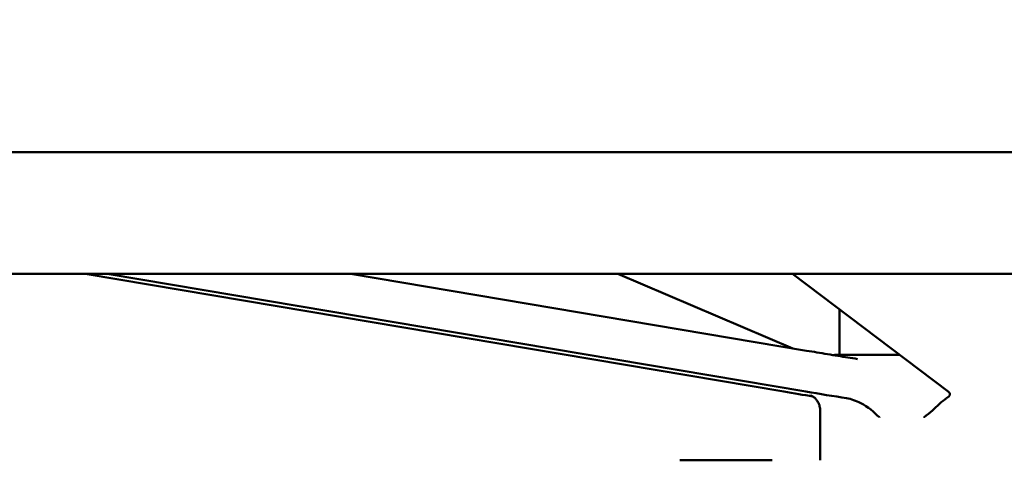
# Model space of a CAD drawing. Header units: millimetres. Extents: x 0 to 1680, y 0 to 1188.
# Tile 21 of 27: x 1155 to 1277, y 912 to 966. Entities that reach past the tile are written whole.
import ezdxf

# ---------------------------------------------------------------- set-up
doc = ezdxf.new("R2010")
doc.units = ezdxf.units.MM
doc.header["$LTSCALE"] = 4
doc.layers.add('Видимый контур (ГОСТ)', color=7, linetype='Continuous', lineweight=50)
doc.layers.add('Размер (ГОСТ)', color=7, linetype='Continuous', lineweight=25)
doc.styles.add('Обычный текст (ГОСТ)', font='GOST Common Italic.ttf')
doc.dimstyles.new('Диаметр (ГОСТ)', dxfattribs={"dimscale": 4, "dimtxt": 3.5, "dimasz": 3.5, "dimexe": 1, "dimexo": 0, "dimgap": 0.5, "dimtad": 1, "dimtxsty": 'Обычный текст (ГОСТ)', "dimblk": 'Filled-1', "dimcen": 0.09, "dimdle": 15, "dimclrd": 256, "dimclre": 256, "dimclrt": 256, "dimazin": 2, "dimtfac": 0.714286, "dimtdec": 3, "dimtmove": 0, "dimatfit": 3, "dimfxl": 1, "dimtolj": 1, "dimlwd": 25, "dimlwe": 25, "dimarcsym": 0})

# ---------------------------------------------------------------- blocks, each defined once
blk = doc.blocks.new('Filled-1')
at = {"color": 0}
for p, q in [((0, 0), (-1, 0.1429)), ((-1, 0.1429), (-1, -0.1429)), ((-1, 0), (0, 0)), ((-1, -0.1429), (0, 0))]:
    blk.add_line(p, q, dxfattribs=at)
at = {"color": 0, "flags": 128}
blk.add_lwpolyline([(-1, -0.1429), (0, 0), (-1, 0.1429), (-1, -0.1429)], dxfattribs=at)
at = {"color": 0}
blk.add_solid([(-1, -0.1429), (0, 0), (-1, 0.1429), (-1, -0.1429)], dxfattribs=at)
blk = doc.blocks.new('*D15')
at = {"layer": 'Defpoints', "color": 0, "linetype": 'Continuous', "transparency": 16777216}
for p in [(1469.12, 1004.73), (1119.12, 944.73), (1469.12, 944.73)]:
    blk.add_point(p, dxfattribs=at)
at = {"layer": 'Размер (ГОСТ)', "linetype": 'Continuous', "lineweight": 25, "transparency": 16777216}
for p, q in [((1119.12, 944.73), (1119.12, 1008.73)), ((1469.12, 944.73), (1469.12, 1008.73)), ((1133.12, 1004.73), (1455.12, 1004.73))]:
    blk.add_line(p, q, dxfattribs=at)
at = {"layer": 'Размер (ГОСТ)', "linetype": 'Continuous', "lineweight": 25, "transparency": 16777216, "xscale": 14, "yscale": 14, "zscale": 14, "rotation": 180}
blk.add_blockref('Filled-1', (1119.12, 1004.73), dxfattribs=at)
at = {"layer": 'Размер (ГОСТ)', "linetype": 'Continuous', "lineweight": 25, "transparency": 16777216, "xscale": 14, "yscale": 14, "zscale": 14}
blk.add_blockref('Filled-1', (1469.12, 1004.73), dxfattribs=at)
at = {"layer": 'Размер (ГОСТ)', "linetype": 'Continuous', "lineweight": 25, "transparency": 16777216, "insert": (1271.16, 1026.88), "char_height": 14, "attachment_point": 1, "style": 'Обычный текст (ГОСТ)'}
blk.add_mtext('\\A1;\\fGOST Common|b0|i1;{\\H14.0000;\ue90d350}', dxfattribs=at)

msp = doc.modelspace()

# ---------------------------------------------------------------- linework, layer by layer
at = {"layer": 'Видимый контур (ГОСТ)'}
for p, q in [((1124.122, 949.735), (1464.122, 949.735)), ((1464.122, 934.735), (1124.122, 934.735)), ((1249.638, 920.218), (1163.436, 934.735)), ((1166.157, 934.735), (1252.359, 920.218)), ((1252.435, 925.26), (1196.173, 934.735)), ((1229.171, 934.735), (1250.771, 925.541)), ((1269.903, 920.218), (1250.731, 934.735)), ((1256.521, 930.135), (1256.521, 924.735)), ((1256.122, 924.735), (1263.939, 924.735)), ((1254.122, 917.943), (1254.122, 911.735)), ((1236.803, 911.735), (1248.203, 911.735))]:
    msp.add_line(p, q, dxfattribs=at)
for centre, radius, start, end in [((1257.121, 930.135), 0.6, 161.32577, 180), ((1256.122, 922.735), 2, 90, 99.86816)]:
    msp.add_arc(centre, radius, start, end, dxfattribs=at)
for centre, major_axis, ratio, start_param, end_param in [((1257.496, 924.562), (1.283, -0.335), 0.0297871, 5.991338, 6.0504062), ((1248.732, 920.218), (10, -1.67), 0.0147961, 1.1077743, 1.4824536), ((1253.266, 920.218), (10, -1.67), 0.0147961, 4.6240463, 5.1386643), ((1260.152, 920.218), (10, -0.382), 0.1633064, 5.9981446, 6.5127626)]:
    msp.add_ellipse(centre, major_axis=major_axis, ratio=ratio, start_param=start_param, end_param=end_param, dxfattribs=at)
for points, knots in [([(1258.723, 924.23), (1258.342, 924.291), (1257.949, 924.353), (1257.143, 924.483), (1256.73, 924.55), (1255.892, 924.686), (1255.465, 924.756), (1254.605, 924.898), (1254.172, 924.97), (1253.303, 925.115), (1252.867, 925.188), (1252.435, 925.26)], [0.97725984, 0.97725984, 0.97725984, 0.97725984, 1.09596714, 1.09596714, 1.21467444, 1.21467444, 1.33338173, 1.33338173, 1.45208903, 1.45208903, 1.57079633, 1.57079633, 1.57079633, 1.57079633]), ([(1254.122, 917.943), (1254.122, 918.165), (1254.083, 918.372), (1253.965, 918.747), (1253.88, 918.904), (1253.704, 919.175), (1253.614, 919.274), (1253.446, 919.44), (1253.374, 919.497), (1253.232, 919.6), (1253.173, 919.635), (1253.044, 919.706), (1253, 919.724), (1252.938, 919.751), (1252.924, 919.756), (1252.924, 919.756)], [0.090814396, 0.090814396, 0.090814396, 0.090814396, 0.095898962, 0.095898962, 0.101900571, 0.101900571, 0.109256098, 0.109256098, 0.117949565, 0.117949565, 0.129832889, 0.129832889, 0.150968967, 0.150968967, 0.175795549, 0.175795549, 0.175795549, 0.175795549]), ([(1261.437, 917.029), (1261.435, 917.031), (1261.432, 917.034), (1260.785, 917.695), (1260.007, 918.324), (1258.547, 919.092), (1257.95, 919.301), (1257.378, 919.393)], [-0.00146809, -0.00146809, -0.00146809, -0.00146809, 0, 0, 0.38910824, 0.38910824, 0.65713199, 0.65713199, 0.65713199, 0.65713199]), ([(1269.73, 919.393), (1269.712, 919.384), (1269.694, 919.374), (1269.472, 919.243), (1269.189, 918.998), (1268.313, 918.205), (1267.695, 917.631), (1266.952, 917.034), (1266.949, 917.031), (1266.946, 917.029)], [0, 0, 0, 0, 0.01899924, 0.01899924, 0.22186851, 0.22186851, 0.47767826, 0.47767826, 0.47874679, 0.47874679, 0.47874679, 0.47874679])]:
    msp.add_open_spline(points, degree=3, knots=knots, dxfattribs=at)

# ---------------------------------------------------------------- dimensions: what is measured, and where the dimension line sits
at = {"layer": 'Размер (ГОСТ)', "linetype": 'Continuous', "lineweight": 25}
dim = msp.add_linear_dim(base=(1469.122, 1004.735), p1=(1119.122, 944.735), p2=(1469.122, 944.735), angle=180, text='\\fGOST Common|b0|i1;{\\H14.0000;\ue90d<>}', dimstyle='Диаметр (ГОСТ)', override={"dimgap": 0.5, "dimdec": 2, "dimtol": 0, "dimlim": 0, "dimtp": 0, "dimtm": 0, "dimtdec": 3, "dimtofl": 0, "dimatfit": 1}, dxfattribs=at)
dim.commit()
dim.dimension.update_dxf_attribs({"geometry": '*D15', "text_midpoint": (1294.122, 1004.735), "dimtype": 160})

doc.saveas('drawing.dxf')
